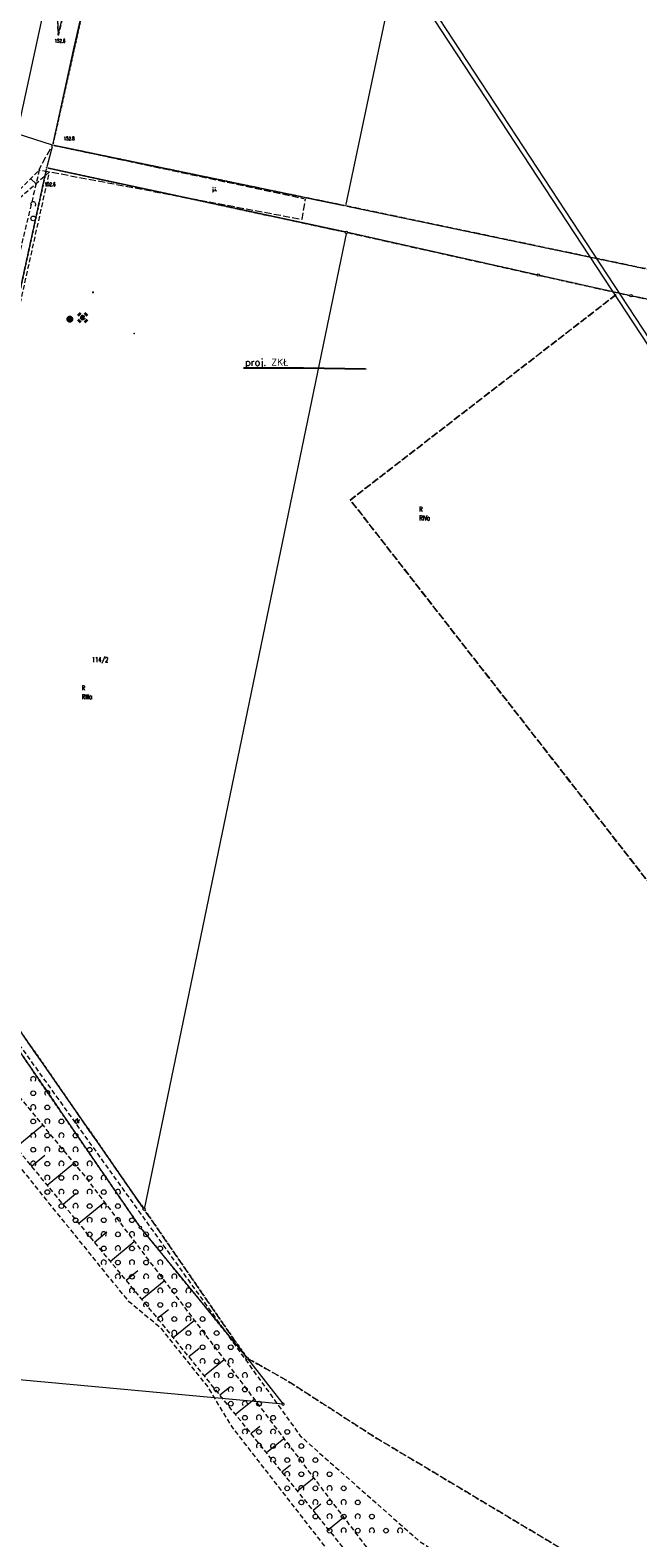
# Model space of a CAD drawing. Header units: metres. Extents: x 6434458 to 6462360, y 5631591 to 5655284.
# Tile 24 of 34: x 6443629 to 6443758, y 5638914 to 5639235. Entities that reach past the tile are written whole.
import ezdxf
from ezdxf import colors
from ezdxf.entities.mleader import LeaderData, LeaderLine
from ezdxf.enums import TextEntityAlignment as Align
from ezdxf.math import Vec2, Vec3

# ---------------------------------------------------------------- set-up
doc = ezdxf.new("R2010")
doc.units = ezdxf.units.M
doc.set_wipeout_variables(frame=1)
for name, pattern in [('L_0_02', [0]), ('L_0_03', [1, 0.5, -0.5]), ('L_0_04', [1.5, 1, -0.5]), ('L_0_06', [2, 1.5, -0.5])]:
    doc.linetypes.add(name, pattern=pattern)
doc.layers.get('0').update_dxf_attribs({"linetype": 'CONTINUOUS', "lineweight": 18})
for name, color, linetype, lineweight in [('A_ELEKTRYKA', 1, 'CONTINUOUS', 50), ('ANWIM_E_Urządzenia', 1, 'CONTINUOUS', 35), ('EGB_DzialkaEwidencyjna', 7, 'L_0_02', 18), ('EGB_KonturKlasyfikacyjny', 96, 'L_0_06', 18), ('EGB_KonturUzytkuGruntowego', 96, 'L_0_03', 18), ('EGB_PunktGraniczny', 7, 'CONTINUOUS', 18), ('EL_zakres_aktualizacji', 7, 'L_0_04', 100), ('GES_PrzewodElektroenergetyczny', 1, 'CONTINUOUS', 18), ('GSPWPN', 7, 'CONTINUOUS', 13), ('GULEPR', 1, 'CONTINUOUS', 18), ('KR_ObiektKarto', 7, 'CONTINUOUS', 18), ('OT_Komunikacja', 7, 'CONTINUOUS', 18), ('OT_Rzedna', 7, 'CONTINUOUS', 18), ('OT_Skarpa', 7, 'CONTINUOUS', 18), ('OT_ZagospodarowanieTerenu', 7, 'CONTINUOUS', 18)]:
    doc.layers.add(name, color=color, linetype=linetype, lineweight=lineweight)
doc.styles.get("Standard").update_dxf_attribs({"font": 'simplex.shx'})

# ---------------------------------------------------------------- blocks, each defined once
blk = doc.blocks.new('L_0_02_2')
at = {"color": 0}
blk.add_point((0, 0), dxfattribs=at)
blk = doc.blocks.new('L_0_02_1')
at = {"color": 0}
blk.add_point((0, 0), dxfattribs=at)
blk = doc.blocks.new('OTZZ_2')
at = {"color": 0, "linetype": 'Continuous', "lineweight": 18}
blk.add_circle((0, 0), 1, dxfattribs=at)
blk = doc.blocks.new('OTZK_1')
at = {"color": 0, "linetype": 'Continuous', "lineweight": 18}
blk.add_arc((0, 0), 1.1, 311.18593, 228.81407, dxfattribs=at)
blk = doc.blocks.new('EGPG_S')
at = {"color": 0, "linetype": 'Continuous', "lineweight": 18}
blk.add_wipeout([(0, -0.5), (0.25, -0.43), (0.43, -0.25), (0.5, 0), (0.43, 0.25), (0.25, 0.43), (0, 0.5), (-0.25, 0.43), (-0.43, 0.25), (-0.5, 0), (-0.43, -0.25), (-0.25, -0.43)], dxfattribs=at)
blk.add_circle((0, 0), 0.5, dxfattribs=at)
blk = doc.blocks.new('EGPG_N')
at = {"color": 0, "linetype": 'Continuous', "lineweight": 13}
blk.add_wipeout([(0, -0.5), (0.25, -0.43), (0.43, -0.25), (0.5, 0), (0.43, 0.25), (0.25, 0.43), (0, 0.5), (-0.25, 0.43), (-0.43, 0.25), (-0.5, 0), (-0.43, -0.25), (-0.25, -0.43)], dxfattribs=at)
at = {"linetype": 'Continuous', "lineweight": 13}
blk.add_hatch(color=0, dxfattribs=at).paths.add_polyline_path([(0, -0.1, 1), (0, 0.1, 1)])
at = {"color": 0, "linetype": 'Continuous', "lineweight": 13}
blk.add_circle((0, 0), 0.1, dxfattribs=at)
blk = doc.blocks.new('OTRN')
at = {"linetype": 'Continuous', "lineweight": 13}
blk.add_hatch(color=0, dxfattribs=at).paths.add_polyline_path([(0, -0.09, 1), (0, 0.09, 1)])
at = {"color": 0, "linetype": 'Continuous', "lineweight": 13}
blk.add_circle((0, 0), 0.0906, dxfattribs=at)
blk = doc.blocks.new('5_SUEO_W')
at = {"linetype": 'Continuous'}
for p, q in [((-0.53035, 0.53035), (-0.8839, 0.8839)), ((0.53035, 0.53035), (0.8839, 0.8839)), ((-0.53035, -0.53035), (-0.8839, -0.8839)), ((0.53035, -0.53035), (0.8839, -0.8839))]:
    blk.add_line(p, q, dxfattribs=at)
blk.add_circle((0, 0), 0.025, dxfattribs=at)
blk = doc.blocks.new('5_SUPP')
at = {"linetype": 'Continuous'}
blk.add_circle((0, 0), 0.25, dxfattribs=at)

msp = doc.modelspace()

# ---------------------------------------------------------------- hatches: boundary and pattern name
at = {"layer": 'GSPWPN', "linetype": 'Continuous', "lineweight": 13}
msp.add_hatch(color=256, dxfattribs=at).paths.add_polyline_path([(6443641.926, 5639178.992), (6443641.931, 5639179.003), (6443641.938, 5639179.012), (6443641.947, 5639179.019), (6443641.958, 5639179.024), (6443641.97, 5639179.025), (6443641.981, 5639179.024), (6443641.992, 5639179.019), (6443642.001, 5639179.012), (6443642.008, 5639179.003), (6443642.013, 5639178.992), (6443642.015, 5639178.98), (6443642.013, 5639178.969), (6443642.008, 5639178.958), (6443642.001, 5639178.949), (6443641.992, 5639178.941), (6443641.981, 5639178.937), (6443641.97, 5639178.935), (6443641.958, 5639178.937), (6443641.947, 5639178.941), (6443641.938, 5639178.949), (6443641.931, 5639178.958), (6443641.926, 5639178.969), (6443641.925, 5639178.98)])

# ---------------------------------------------------------------- linework, layer by layer
at = {"layer": 'EGB_DzialkaEwidencyjna', "linetype": 'CONTINUOUS', "lineweight": 18}
for p, q in [((6443768.85, 5639544.2), (6443695.61, 5639197.41)), ((6443633.41, 5639210.28), (6443651.47, 5639291.23)), ((6443632.14, 5639205.47), (6443633.41, 5639210.28)), ((6443686.99, 5639199.17), (6443633.41, 5639210.28)), ((6443633.41, 5639210.28), (6443686.99, 5639199.17)), ((6443616.2, 5639132.18), (6443632.14, 5639205.47)), ((6443632.14, 5639205.47), (6443695.83, 5639191.76)), ((6443695.83, 5639191.76), (6443632.14, 5639205.47)), ((6443695.61, 5639197.41), (6443686.99, 5639199.17)), ((6443686.99, 5639199.17), (6443695.61, 5639197.41)), ((6443695.61, 5639197.41), (6443759.25, 5639184.05)), ((6443695.83, 5639191.76), (6443652.8, 5638984.07)), ((6443736.6, 5639182.65), (6443695.83, 5639191.76)), ((6443756.31, 5639178.26), (6443736.6, 5639182.65)), ((6443817.74, 5639165.77), (6443756.31, 5639178.26)), ((6443652.8, 5638984.07), (6443611.25, 5639043.89)), ((6443626.36, 5639017.57), (6443652, 5638980.2)), ((6443652, 5638980.2), (6443674.72, 5638952.38)), ((6443682.36, 5638942.61), (6443587.4, 5638951.4)), ((6443674.72, 5638952.38), (6443682.36, 5638942.61))]:
    msp.add_line(p, q, dxfattribs=at)
at = {"layer": 'EGB_KonturKlasyfikacyjny', "color": 82, "linetype": 'L_0_06', "lineweight": 18, "flags": 128}
for points in [[(6443651.47, 5639291.23), (6443674.05, 5639393.81), (6443675.84, 5639402.82), (6443694.12, 5639486.48), (6443709.38, 5639556.92), (6443745.61, 5639549.57), (6443768.85, 5639544.2), (6443836.58, 5639532.15), (6443896.09, 5639520.29), (6443885.86, 5639474.71), (6443923.67, 5639370.23), (6443968.31, 5639457.97), (6443971.5, 5639504.02), (6444033.62, 5639492.79), (6444091.35, 5639480.6), (6444139.41, 5639470.49), (6444191.36, 5639426.45), (6444166.46, 5639334.82), (6444103.72, 5639102.69), (6444050.84, 5639116.37), (6443950.09, 5639219.67), (6443876.24, 5639202.94), (6443819.5, 5639229.55), (6443759.25, 5639184.05), (6443695.61, 5639197.41), (6443686.99, 5639199.17), (6443633.41, 5639210.28)], [(6443616.2, 5639132.18), (6443632.14, 5639205.47), (6443695.83, 5639191.76), (6443736.6, 5639182.65), (6443753.61, 5639178.86), (6443696.66, 5639134.84), (6443759.82, 5639053.87), (6443913.11, 5639008.96), (6443931.4, 5638974.69), (6443953.54, 5639043.79), (6443977.28, 5638950.26), (6444054.75, 5638927.18), (6444047.29, 5638898.77), (6444038.99, 5638868.48), (6444016.08, 5638793.06), (6443976.43, 5638806.2), (6443963.31, 5638764.72), (6443939.13, 5638781.18), (6443881.03, 5638820.85), (6443817.59, 5638862.75), (6443759.45, 5638901.15), (6443701.55, 5638935.78), (6443683.05, 5638947.72), (6443674.72, 5638952.38), (6443652.8, 5638984.07), (6443611.25, 5639043.89), (6443607.59, 5639061.84)], [(6443753.61, 5639178.86), (6443756.31, 5639178.26), (6443817.74, 5639165.77), (6443882.88, 5639150.76), (6443952.29, 5639134.57), (6444014.49, 5639121.21), (6444053.63, 5639111.7), (6444082.48, 5639080.12), (6444076.3, 5639078.22), (6443953.54, 5639043.79), (6443931.4, 5638974.69), (6443913.11, 5639008.96), (6443759.82, 5639053.87), (6443696.66, 5639134.84)]]:
    msp.add_lwpolyline(points, close=True, dxfattribs=at)
at = {"layer": 'EGB_KonturUzytkuGruntowego', "color": 96, "linetype": 'L_0_03', "lineweight": 18, "flags": 128}
for points in [[(6443633.41, 5639210.28), (6443686.99, 5639199.17), (6443695.61, 5639197.41), (6443759.25, 5639184.05), (6443817.74, 5639171.24), (6443858.91, 5639161.11), (6443883.98, 5639157), (6443952.87, 5639141.2), (6444015.49, 5639125.51), (6444050.84, 5639116.37), (6444103.72, 5639102.69), (6444166.46, 5639334.82), (6444191.36, 5639426.45), (6444139.41, 5639470.49), (6444091.35, 5639480.6), (6444033.62, 5639492.79), (6443971.5, 5639504.02), (6443964.46, 5639505.29), (6443933.6, 5639512.48), (6443896.09, 5639520.29), (6443836.58, 5639532.15), (6443768.85, 5639544.2), (6443745.61, 5639549.57), (6443709.38, 5639556.92), (6443694.12, 5639486.48), (6443675.84, 5639402.82), (6443674.05, 5639393.81), (6443651.47, 5639291.23)], [(6443651.47, 5639291.23), (6443674.05, 5639393.81), (6443675.84, 5639402.82), (6443694.12, 5639486.48), (6443709.38, 5639556.92), (6443745.61, 5639549.57), (6443768.85, 5639544.2), (6443836.58, 5639532.15), (6443896.09, 5639520.29), (6443885.86, 5639474.71), (6443923.67, 5639370.23), (6443968.31, 5639457.97), (6443971.5, 5639504.02), (6444033.62, 5639492.79), (6444091.35, 5639480.6), (6444139.41, 5639470.49), (6444191.36, 5639426.45), (6444166.46, 5639334.82), (6444103.72, 5639102.69), (6444050.84, 5639116.37), (6443950.09, 5639219.67), (6443876.24, 5639202.94), (6443819.5, 5639229.55), (6443759.25, 5639184.05), (6443695.61, 5639197.41), (6443686.99, 5639199.17), (6443633.41, 5639210.28)], [(6443616.2, 5639132.18), (6443632.14, 5639205.47), (6443695.83, 5639191.76), (6443736.6, 5639182.65), (6443753.61, 5639178.86), (6443696.66, 5639134.84), (6443759.82, 5639053.87), (6443913.11, 5639008.96), (6443931.4, 5638974.69), (6443953.54, 5639043.79), (6443977.28, 5638950.26), (6444054.75, 5638927.18), (6444047.29, 5638898.77), (6444038.99, 5638868.48), (6444016.08, 5638793.06), (6443976.43, 5638806.2), (6443963.31, 5638764.72), (6443939.13, 5638781.18), (6443881.03, 5638820.85), (6443817.59, 5638862.75), (6443759.45, 5638901.15), (6443701.55, 5638935.78), (6443683.05, 5638947.72), (6443674.72, 5638952.38), (6443652.8, 5638984.07), (6443611.25, 5639043.89), (6443607.59, 5639061.84)], [(6443607.59, 5639061.84), (6443611.25, 5639043.89), (6443616.62, 5639033.01), (6443626.36, 5639017.57), (6443652, 5638980.2), (6443674.72, 5638952.38), (6443683.05, 5638947.72), (6443701.55, 5638935.78), (6443759.45, 5638901.15), (6443817.59, 5638862.75), (6443881.03, 5638820.85), (6443939.13, 5638781.18), (6443963.31, 5638764.72), (6443999.9, 5638739.81), (6444016.08, 5638793.06), (6444038.99, 5638868.48), (6444047.29, 5638898.77), (6444054.75, 5638927.18), (6444094.07, 5639068.78), (6444102.68, 5639099.78), (6444053.63, 5639111.7), (6444014.49, 5639121.21), (6443952.29, 5639134.57), (6443882.88, 5639150.76), (6443817.74, 5639165.77), (6443756.31, 5639178.26), (6443753.61, 5639178.86), (6443736.6, 5639182.65), (6443695.83, 5639191.76), (6443632.14, 5639205.47), (6443616.2, 5639132.18)], [(6443753.61, 5639178.86), (6443756.31, 5639178.26), (6443817.74, 5639165.77), (6443882.88, 5639150.76), (6443952.29, 5639134.57), (6444014.49, 5639121.21), (6444053.63, 5639111.7), (6444082.48, 5639080.12), (6444076.3, 5639078.22), (6443953.54, 5639043.79), (6443931.4, 5638974.69), (6443913.11, 5639008.96), (6443759.82, 5639053.87), (6443696.66, 5639134.84)], [(6443652.8, 5638984.07), (6443674.72, 5638952.38), (6443652, 5638980.2), (6443626.36, 5639017.57), (6443616.62, 5639033.01), (6443611.25, 5639043.89)]]:
    msp.add_lwpolyline(points, close=True, dxfattribs=at)
at = {"layer": 'EGB_PunktGraniczny'}
for p in [(6443633.41, 5639210.28), (6443632.14, 5639205.47), (6443686.99, 5639199.17), (6443695.61, 5639197.41), (6443695.83, 5639191.76), (6443736.6, 5639182.65), (6443756.31, 5639178.26), (6443652.8, 5638984.07), (6443652, 5638980.2), (6443674.72, 5638952.38), (6443682.36, 5638942.61)]:
    msp.add_point(p, dxfattribs=at)
at = {"layer": 'EL_zakres_aktualizacji'}
msp.add_point((6443637.005, 5639173.259), dxfattribs=at)
at = {"layer": 'GES_PrzewodElektroenergetyczny', "lineweight": 18}
for p, q in [((6443901.872, 5638951.626), (6443680.893, 5639288.277)), ((6443902.708, 5638952.174), (6443681.547, 5639289.103))]:
    msp.add_line(p, q, dxfattribs=at)
at = {"layer": 'GSPWPN', "linetype": 'Continuous', "lineweight": 13, "flags": 128}
msp.add_lwpolyline([(6443641.926, 5639178.992), (6443641.931, 5639179.003), (6443641.938, 5639179.012), (6443641.947, 5639179.019), (6443641.958, 5639179.024), (6443641.97, 5639179.025), (6443641.981, 5639179.024), (6443641.992, 5639179.019), (6443642.001, 5639179.012), (6443642.008, 5639179.003), (6443642.013, 5639178.992), (6443642.015, 5639178.98), (6443642.013, 5639178.969), (6443642.008, 5639178.958), (6443642.001, 5639178.949), (6443641.992, 5639178.941), (6443641.981, 5639178.937), (6443641.97, 5639178.935), (6443641.958, 5639178.937), (6443641.947, 5639178.941), (6443641.938, 5639178.949), (6443641.931, 5639178.958), (6443641.926, 5639178.969), (6443641.925, 5639178.98)], close=True, dxfattribs=at)
at = {"layer": 'GSPWPN'}
for p in [(6443641.925, 5639178.98), (6443641.926, 5639178.992), (6443641.926, 5639178.969), (6443641.931, 5639179.003), (6443641.931, 5639178.958), (6443641.938, 5639179.012), (6443641.938, 5639178.949), (6443641.947, 5639179.019), (6443641.947, 5639178.941), (6443641.958, 5639179.024), (6443641.958, 5639178.937), (6443641.97, 5639179.025), (6443641.97, 5639178.935), (6443641.981, 5639179.024), (6443641.981, 5639178.937), (6443641.992, 5639179.019), (6443641.992, 5639178.941), (6443642.001, 5639179.012), (6443642.001, 5639178.949), (6443642.008, 5639179.003), (6443642.008, 5639178.958), (6443642.013, 5639178.992), (6443642.013, 5639178.969), (6443642.015, 5639178.98)]:
    msp.add_point(p, dxfattribs=at)
at = {"layer": 'GULEPR'}
msp.add_point((6443650.71, 5639170.26), dxfattribs=at)
at = {"layer": 'KR_ObiektKarto', "linetype": 'Continuous', "lineweight": 18, "flags": 128}
for points in [[(6443634.789, 5639234.54), (6443634.534, 5639234.602)], [(6443628.707, 5639203.151), (6443629.839, 5639202.035)], [(6443625.549, 5638997.256), (6443631.22, 5639001.954)], [(6443628.898, 5638993.213), (6443631.728, 5638995.557)], [(6443632.247, 5638989.17), (6443637.897, 5638993.85)], [(6443635.596, 5638985.127), (6443638.394, 5638987.445)], [(6443638.945, 5638981.084), (6443644.375, 5638985.581)], [(6443642.294, 5638977.04), (6443644.925, 5638979.22)], [(6443645.643, 5638972.997), (6443650.738, 5638977.218)], [(6443648.991, 5638968.954), (6443651.456, 5638970.995)], [(6443652.34, 5638964.911), (6443657.102, 5638968.855)], [(6443655.689, 5638960.868), (6443657.987, 5638962.771)], [(6443659.016, 5638956.806), (6443663.507, 5638960.438)], [(6443662.317, 5638952.724), (6443664.502, 5638954.491)], [(6443665.619, 5638948.642), (6443669.863, 5638952.075)], [(6443668.92, 5638944.56), (6443670.975, 5638946.222)], [(6443672.221, 5638940.478), (6443676.197, 5638943.693)], [(6443675.523, 5638936.396), (6443677.444, 5638937.949)], [(6443678.824, 5638932.314), (6443682.532, 5638935.312)], [(6443682.125, 5638928.232), (6443683.912, 5638929.677)], [(6443685.427, 5638924.149), (6443688.866, 5638926.931)], [(6443688.728, 5638920.067), (6443690.386, 5638921.408)], [(6443692.029, 5638915.985), (6443695.225, 5638918.57)]]:
    msp.add_lwpolyline(points, dxfattribs=at)
at = {"layer": 'OT_Komunikacja', "color": 7, "linetype": 'Continuous', "lineweight": 18, "flags": 128}
msp.add_lwpolyline([(6443686.01, 5639480.14), (6443688.02, 5639488.05), (6443703.71, 5639558.39), (6443709.45, 5639557.09), (6443694.19, 5639487.17), (6443680.21, 5639423.75), (6443675.83, 5639402.8), (6443674.01, 5639393.92), (6443666.58, 5639359.06), (6443660.6, 5639332.96), (6443651.53, 5639291.41), (6443637.74, 5639230.49), (6443633.33, 5639210.32), (6443625.86, 5639212.68), (6443631.51, 5639238.86), (6443634.32, 5639238.83), (6443634.58, 5639233.69), (6443642.46, 5639265.76), (6443651.61, 5639307.76), (6443663.63, 5639363.88), (6443661.88, 5639363.81), (6443660.04, 5639365.78), (6443666.1, 5639392.97), (6443668.13, 5639402.92)], close=True, dxfattribs=at)
at = {"layer": 'OT_Komunikacja', "color": 7, "linetype": 'L_0_06', "lineweight": 18, "flags": 128}
msp.add_lwpolyline([(6443633.33, 5639210.32), (6443687.08, 5639198.89), (6443686.34, 5639194.46), (6443630.44, 5639204.98)], close=True, dxfattribs=at)
at = {"layer": 'OT_Skarpa', "color": 7, "linetype": 'L_0_04', "lineweight": 18, "flags": 128}
for points in [[(6443634.32, 5639238.83), (6443646.4, 5639293.56), (6443656.76, 5639340.01), (6443661.88, 5639363.81), (6443663.63, 5639363.88), (6443651.61, 5639307.76), (6443642.46, 5639265.76), (6443634.58, 5639233.69)], [(6443734.64, 5638867.35), (6443743.79, 5638856.28), (6443752.96, 5638841.58), (6443731.07, 5638868.06), (6443703.17, 5638902.21), (6443657.46, 5638958.73), (6443615.25, 5639009.69), (6443610.43, 5639015.95), (6443605.18, 5639024.28), (6443599.57, 5639035.88), (6443595.39, 5639055.02), (6443595.72, 5639070.95), (6443605.84, 5639125.56), (6443614.59, 5639168.6), (6443619.77, 5639194.09), (6443630.55, 5639205.02), (6443616.54, 5639146.22), (6443611.8, 5639128.22), (6443604.64, 5639087.83), (6443601.17, 5639068.86), (6443602.95, 5639050.91), (6443606, 5639036.82), (6443620.99, 5639014.37), (6443640.32, 5638990.91), (6443668.71, 5638953.6), (6443689.88, 5638925.59), (6443707.78, 5638902.08)]]:
    msp.add_lwpolyline(points, close=True, dxfattribs=at)
at = {"layer": 'OT_ZagospodarowanieTerenu', "color": 7, "linetype": 'L_0_04', "lineweight": 18, "flags": 128}
msp.add_lwpolyline([(6443718.93, 5638879.98), (6443708.94, 5638889.59), (6443701.07, 5638897), (6443693.88, 5638905.04), (6443692.78, 5638910.41), (6443671.52, 5638937.8), (6443666.45, 5638946.21), (6443656.61, 5638958.54), (6443649.72, 5638964.32), (6443647.62, 5638966.83), (6443632.06, 5638986.06), (6443629.22, 5638989.57), (6443613.76, 5639009.14), (6443596.84, 5639034.25), (6443592.42, 5639044.74), (6443594.78, 5639064), (6443599.6, 5639089.7), (6443608.63, 5639137.52), (6443615.61, 5639172.53), (6443620.25, 5639193.83), (6443632.64, 5639204.54), (6443625.48, 5639172.35), (6443617.72, 5639133.92), (6443611.89, 5639100.71), (6443608.58, 5639076.23), (6443608.94, 5639054.39), (6443612.13, 5639038.69), (6443686.01, 5638935.87), (6443711.45, 5638913.37), (6443745.87, 5638891.53), (6443745.63, 5638865.42), (6443742.14, 5638856.15), (6443737.36, 5638857.13)], close=True, dxfattribs=at)

# ---------------------------------------------------------------- block references
at = {"layer": 'A_ELEKTRYKA', "color": 1}
for name in ['5_SUEO_W', '5_SUPP']:
    msp.add_blockref(name, (6443639.779, 5639173.637), dxfattribs=at)
at = {"layer": 'EGB_DzialkaEwidencyjna', "color": 7, "linetype": 'Continuous', "xscale": 0.5, "yscale": 0.5, "zscale": 0.5}
for name, p, rotation in [('L_0_02_2', (6443633.41, 5639210.28), 77.42), ('L_0_02_1', (6443633.41, 5639210.28), 255.21), ('L_0_02_1', (6443633.41, 5639210.28), 77.42), ('L_0_02_2', (6443633.41, 5639210.28), 348.29), ('L_0_02_1', (6443633.41, 5639210.28), 348.29), ('L_0_02_2', (6443633.41, 5639210.28), 255.21), ('L_0_02_2', (6443632.14, 5639205.47), 75.21), ('L_0_02_1', (6443632.14, 5639205.47), 257.73), ('L_0_02_2', (6443632.14, 5639205.47), 257.73), ('L_0_02_1', (6443632.14, 5639205.47), 347.85), ('L_0_02_2', (6443632.14, 5639205.47), 347.85), ('L_0_02_1', (6443632.14, 5639205.47), 75.21), ('L_0_02_2', (6443686.99, 5639199.17), 348.46), ('L_0_02_1', (6443686.99, 5639199.17), 168.29), ('L_0_02_2', (6443686.99, 5639199.17), 168.29), ('L_0_02_1', (6443686.99, 5639199.17), 348.46), ('L_0_02_2', (6443695.61, 5639197.41), 78.07), ('L_0_02_1', (6443695.61, 5639197.41), 168.46), ('L_0_02_2', (6443695.61, 5639197.41), 168.46), ('L_0_02_1', (6443695.61, 5639197.41), 348.1399999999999), ('L_0_02_2', (6443695.83, 5639191.76), 167.85), ('L_0_02_1', (6443695.83, 5639191.76), 258.29), ('L_0_02_2', (6443695.83, 5639191.76), 347.4), ('L_0_02_1', (6443695.83, 5639191.76), 167.85), ('L_0_02_2', (6443736.6, 5639182.65), 347.44), ('L_0_02_1', (6443736.6, 5639182.65), 167.4), ('L_0_02_2', (6443756.31, 5639178.26), 348.51), ('L_0_02_1', (6443756.31, 5639178.26), 167.44), ('L_0_02_2', (6443652.8, 5638984.07), 78.28999999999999), ('L_0_02_1', (6443652.8, 5638984.07), 124.78), ('L_0_02_2', (6443652, 5638980.2), 124.45), ('L_0_02_1', (6443652, 5638980.2), 309.24), ('L_0_02_2', (6443674.72, 5638952.38), 129.24), ('L_0_02_1', (6443674.72, 5638952.38), 308.02), ('L_0_02_2', (6443682.36, 5638942.61), 128.02), ('L_0_02_1', (6443682.36, 5638942.61), 174.71)]:
    msp.add_blockref(name, p, dxfattribs=dict(at, rotation=rotation))
at = {"layer": 'KR_ObiektKarto', "linetype": 'Continuous', "xscale": 0.5, "yscale": 0.5, "zscale": 0.5}
for name, p in [('OTZK_1', (6443629.245, 5639197.715)), ('OTZZ_2', (6443629.245, 5639194.715)), ('OTZK_1', (6443629.245, 5639011.715)), ('OTZZ_2', (6443629.245, 5639008.715)), ('OTZK_1', (6443632.245, 5639008.715)), ('OTZK_1', (6443629.245, 5639005.715)), ('OTZZ_2', (6443632.245, 5639005.715)), ('OTZZ_2', (6443629.245, 5639002.715)), ('OTZK_1', (6443632.245, 5639002.715)), ('OTZZ_2', (6443635.245, 5639002.715)), ('OTZK_1', (6443629.245, 5638999.715)), ('OTZZ_2', (6443632.245, 5638999.715)), ('OTZK_1', (6443635.245, 5638999.715)), ('OTZZ_2', (6443638.245, 5638999.715)), ('OTZZ_2', (6443629.245, 5638996.715)), ('OTZK_1', (6443632.245, 5638996.715)), ('OTZZ_2', (6443635.245, 5638996.715)), ('OTZK_1', (6443638.245, 5638996.715)), ('OTZZ_2', (6443641.245, 5638996.715)), ('OTZK_1', (6443629.245, 5638993.715)), ('OTZK_1', (6443632.245, 5638990.715)), ('OTZZ_2', (6443632.245, 5638993.715)), ('OTZK_1', (6443635.245, 5638993.715)), ('OTZZ_2', (6443635.245, 5638990.715)), ('OTZK_1', (6443638.245, 5638990.715)), ('OTZZ_2', (6443638.245, 5638993.715)), ('OTZK_1', (6443641.245, 5638993.715)), ('OTZZ_2', (6443641.245, 5638990.715)), ('OTZK_1', (6443644.245, 5638990.715)), ('OTZZ_2', (6443632.245, 5638987.715)), ('OTZK_1', (6443635.245, 5638987.715)), ('OTZZ_2', (6443638.245, 5638987.715)), ('OTZK_1', (6443641.245, 5638987.715)), ('OTZZ_2', (6443644.245, 5638987.715)), ('OTZK_1', (6443647.245, 5638987.715)), ('OTZZ_2', (6443635.245, 5638984.715)), ('OTZK_1', (6443638.245, 5638984.715)), ('OTZZ_2', (6443641.245, 5638984.715)), ('OTZK_1', (6443644.245, 5638984.715)), ('OTZZ_2', (6443647.245, 5638984.715)), ('OTZZ_2', (6443638.245, 5638981.715)), ('OTZK_1', (6443641.245, 5638981.715)), ('OTZZ_2', (6443644.245, 5638981.715)), ('OTZK_1', (6443647.245, 5638981.715)), ('OTZZ_2', (6443650.245, 5638981.715)), ('OTZZ_2', (6443641.245, 5638978.715)), ('OTZK_1', (6443644.245, 5638978.715)), ('OTZZ_2', (6443647.245, 5638978.715)), ('OTZK_1', (6443650.245, 5638978.715)), ('OTZZ_2', (6443653.245, 5638978.715)), ('OTZZ_2', (6443644.245, 5638975.715)), ('OTZK_1', (6443647.245, 5638975.715)), ('OTZZ_2', (6443650.245, 5638975.715)), ('OTZK_1', (6443653.245, 5638975.715)), ('OTZZ_2', (6443656.245, 5638975.715)), ('OTZK_1', (6443644.245, 5638972.715)), ('OTZZ_2', (6443647.245, 5638972.715)), ('OTZK_1', (6443650.245, 5638972.715)), ('OTZZ_2', (6443653.245, 5638972.715)), ('OTZK_1', (6443656.245, 5638972.715)), ('OTZK_1', (6443647.245, 5638969.715)), ('OTZZ_2', (6443650.245, 5638969.715)), ('OTZK_1', (6443653.245, 5638969.715)), ('OTZZ_2', (6443656.245, 5638969.715)), ('OTZK_1', (6443659.245, 5638969.715)), ('OTZK_1', (6443650.245, 5638966.715)), ('OTZZ_2', (6443653.245, 5638966.715)), ('OTZK_1', (6443656.245, 5638966.715)), ('OTZZ_2', (6443659.245, 5638966.715)), ('OTZK_1', (6443662.245, 5638966.715)), ('OTZK_1', (6443653.245, 5638963.715)), ('OTZZ_2', (6443656.245, 5638963.715)), ('OTZK_1', (6443659.245, 5638963.715)), ('OTZZ_2', (6443662.245, 5638963.715)), ('OTZK_1', (6443656.245, 5638960.715)), ('OTZZ_2', (6443659.245, 5638960.715)), ('OTZK_1', (6443662.245, 5638960.715)), ('OTZZ_2', (6443665.245, 5638960.715)), ('OTZK_1', (6443659.245, 5638957.715)), ('OTZZ_2', (6443662.245, 5638957.715)), ('OTZK_1', (6443665.245, 5638957.715)), ('OTZZ_2', (6443668.245, 5638957.715)), ('OTZK_1', (6443662.245, 5638954.715)), ('OTZZ_2', (6443665.245, 5638954.715)), ('OTZK_1', (6443668.245, 5638954.715)), ('OTZZ_2', (6443671.245, 5638954.715)), ('OTZK_1', (6443665.245, 5638951.715)), ('OTZZ_2', (6443668.245, 5638951.715)), ('OTZK_1', (6443671.245, 5638951.715)), ('OTZK_1', (6443668.245, 5638948.715)), ('OTZZ_2', (6443671.245, 5638948.715)), ('OTZK_1', (6443674.245, 5638948.715)), ('OTZZ_2', (6443668.245, 5638945.715)), ('OTZK_1', (6443671.245, 5638945.715)), ('OTZZ_2', (6443671.245, 5638942.715)), ('OTZK_1', (6443674.245, 5638942.715)), ('OTZZ_2', (6443674.245, 5638945.715)), ('OTZK_1', (6443677.245, 5638945.715)), ('OTZZ_2', (6443677.245, 5638942.715)), ('OTZZ_2', (6443674.245, 5638939.715)), ('OTZK_1', (6443677.245, 5638939.715)), ('OTZZ_2', (6443680.245, 5638939.715)), ('OTZK_1', (6443674.245, 5638936.715)), ('OTZZ_2', (6443677.245, 5638936.715)), ('OTZK_1', (6443680.245, 5638936.715)), ('OTZZ_2', (6443683.245, 5638936.715)), ('OTZK_1', (6443677.245, 5638933.715)), ('OTZZ_2', (6443680.245, 5638933.715)), ('OTZK_1', (6443683.245, 5638933.715)), ('OTZZ_2', (6443686.245, 5638933.715)), ('OTZK_1', (6443680.245, 5638930.715)), ('OTZZ_2', (6443683.245, 5638930.715)), ('OTZK_1', (6443686.245, 5638930.715)), ('OTZZ_2', (6443689.245, 5638930.715)), ('OTZK_1', (6443683.245, 5638927.715)), ('OTZZ_2', (6443686.245, 5638927.715)), ('OTZK_1', (6443689.245, 5638927.715)), ('OTZZ_2', (6443692.245, 5638927.715)), ('OTZZ_2', (6443683.245, 5638924.715)), ('OTZK_1', (6443686.245, 5638924.715)), ('OTZZ_2', (6443689.245, 5638924.715)), ('OTZK_1', (6443692.245, 5638924.715)), ('OTZZ_2', (6443695.245, 5638924.715)), ('OTZZ_2', (6443686.245, 5638921.715)), ('OTZK_1', (6443689.245, 5638921.715)), ('OTZZ_2', (6443692.245, 5638921.715)), ('OTZK_1', (6443695.245, 5638921.715)), ('OTZZ_2', (6443698.245, 5638921.715)), ('OTZZ_2', (6443689.245, 5638918.715)), ('OTZK_1', (6443692.245, 5638918.715)), ('OTZZ_2', (6443695.245, 5638918.715)), ('OTZK_1', (6443698.245, 5638918.715)), ('OTZZ_2', (6443701.245, 5638918.715)), ('OTZZ_2', (6443692.245, 5638915.715)), ('OTZK_1', (6443695.245, 5638915.715)), ('OTZZ_2', (6443698.245, 5638915.715)), ('OTZK_1', (6443701.245, 5638915.715)), ('OTZZ_2', (6443704.245, 5638915.715)), ('OTZK_1', (6443707.245, 5638915.715))]:
    msp.add_blockref(name, p, dxfattribs=at)
at = {"layer": 'OT_Rzedna', "linetype": 'Continuous', "xscale": 0.5, "yscale": 0.5, "zscale": 0.5}
msp.add_blockref('OTRN', (6443634.58, 5639233.69), dxfattribs=at)

# ---------------------------------------------------------------- texts
at = {"layer": 'EGB_DzialkaEwidencyjna', "color": 7, "lineweight": 20, "width": 0.66}
msp.add_text('114/2', height=1, dxfattribs=at).set_placement((6443641.68, 5639100.097), align=Align.BOTTOM_LEFT)
at = {"layer": 'EGB_KonturKlasyfikacyjny', "color": 82, "lineweight": 20, "width": 0.66}
for s, p in [('RIVa', (6443711.3, 5639131.52)), ('RIIIa', (6443639.56, 5639093.52))]:
    msp.add_text(s, height=1, dxfattribs=at).set_placement(p, align=Align.TOP_LEFT)
at = {"layer": 'EGB_KonturUzytkuGruntowego', "color": 96, "lineweight": 20, "width": 0.66}
for s, p in [('R', (6443711.3, 5639132.087)), ('R', (6443639.56, 5639094.087)), ('dr', (6443638.05, 5639002.087))]:
    msp.add_text(s, height=1, dxfattribs=at).set_placement(p, align=Align.BOTTOM_LEFT)
at = {"layer": 'OT_Komunikacja', "color": 7, "lineweight": 15, "width": 0.66}
msp.add_text('j.i.', height=0.75, dxfattribs=at).set_placement((6443667.31, 5639200.31), align=Align.BOTTOM_LEFT)
at = {"layer": 'OT_Rzedna', "color": 7, "lineweight": 15, "width": 0.66}
for s, p in [('152.6', (6443633.77, 5639231.87)), ('152.8', (6443635.7, 5639211.11)), ('152.6', (6443631.65, 5639201.36))]:
    msp.add_text(s, height=0.75, dxfattribs=at).set_placement(p, align=Align.BOTTOM_LEFT)

# ---------------------------------------------------------------- next in the draw order: block references
at = {"layer": 'EGB_PunktGraniczny', "linetype": 'Continuous', "xscale": 0.5, "yscale": 0.5, "zscale": 0.5}
for name, p in [('EGPG_N', (6443633.41, 5639210.28)), ('EGPG_N', (6443632.14, 5639205.47)), ('EGPG_N', (6443686.99, 5639199.17)), ('EGPG_N', (6443695.61, 5639197.41)), ('EGPG_S', (6443695.83, 5639191.76)), ('EGPG_S', (6443736.6, 5639182.65)), ('EGPG_S', (6443756.31, 5639178.26)), ('EGPG_S', (6443652.8, 5638984.07)), ('EGPG_S', (6443652, 5638980.2)), ('EGPG_S', (6443674.72, 5638952.38)), ('EGPG_S', (6443682.36, 5638942.61))]:
    msp.add_blockref(name, p, dxfattribs=at)

# ---------------------------------------------------------------- next in the draw order: leaders
at = {"layer": 'ANWIM_E_Urządzenia', "color": 0, "linetype": 'Continuous', "lineweight": 0}
ml = msp.add_multileader_mtext('Standard', dxfattribs=at)
ml.set_content('proj. ZKŁ')
ml.set_leader_properties()
ml.build(insert=Vec2(0, 0))
ml.multileader.update_dxf_attribs({"has_text_frame": 1, "text_right_attachment_type": 6, "dogleg_length": 6.199, "arrow_head_size": 0.5, "scale": 0.5})
ctx = ml.context
ctx.base_point, ctx.scale, ctx.char_height, ctx.arrow_head_size, ctx.landing_gap_size, ctx.plane_origin = Vec3(6443673.223, 5639163.892), 0.5, 1.5, 0.5, 0.09, Vec3(6443707.671, 5639154.33)
ctx.right_attachment, ctx.text_align_type = 6, 2
notes = []
notes.append((ctx, [(1, (1, 1, 0), (6443686.717, 5639162.892), (-1, 0), 3.099, [(0, [(6443700.372, 5639162.686)], 0, [])])]))
ctx.mtext.insert, ctx.mtext.alignment, ctx.mtext.flow_direction = Vec3(6443683.528, 5639164.892), 3, 5
ctx.mtext.has_bg_fill, ctx.mtext.bg_color, ctx.mtext.bg_scale_factor, ctx.mtext.bg_transparency, ctx.mtext.use_window_bg_color = 1, -1023410167, 1.5, 0, 1
for ctx, leaders in notes:
    for number, flags, end, landing, length, lines in leaders:
        leader = LeaderData()
        leader.index, (leader.has_last_leader_line, leader.has_dogleg_vector, leader.attachment_direction) = number, flags
        leader.last_leader_point, leader.dogleg_vector, leader.dogleg_length = Vec3(end), Vec3(landing), length
        for number, points, colour, breaks in lines:
            line = LeaderLine()
            line.index, line.vertices, line.color, line.breaks = number, Vec3.list(points), colors.encode_raw_color(colour), breaks
            leader.lines.append(line)
        ctx.leaders.append(leader)

# ---------------------------------------------------------------- next in the draw order: block references
at = {"layer": 'OT_Rzedna', "linetype": 'Continuous', "xscale": 0.5, "yscale": 0.5, "zscale": 0.5}
for p in [(6443633.33, 5639210.32), (6443630.55, 5639205.02)]:
    msp.add_blockref('OTRN', p, dxfattribs=at)

doc.saveas('drawing.dxf')
